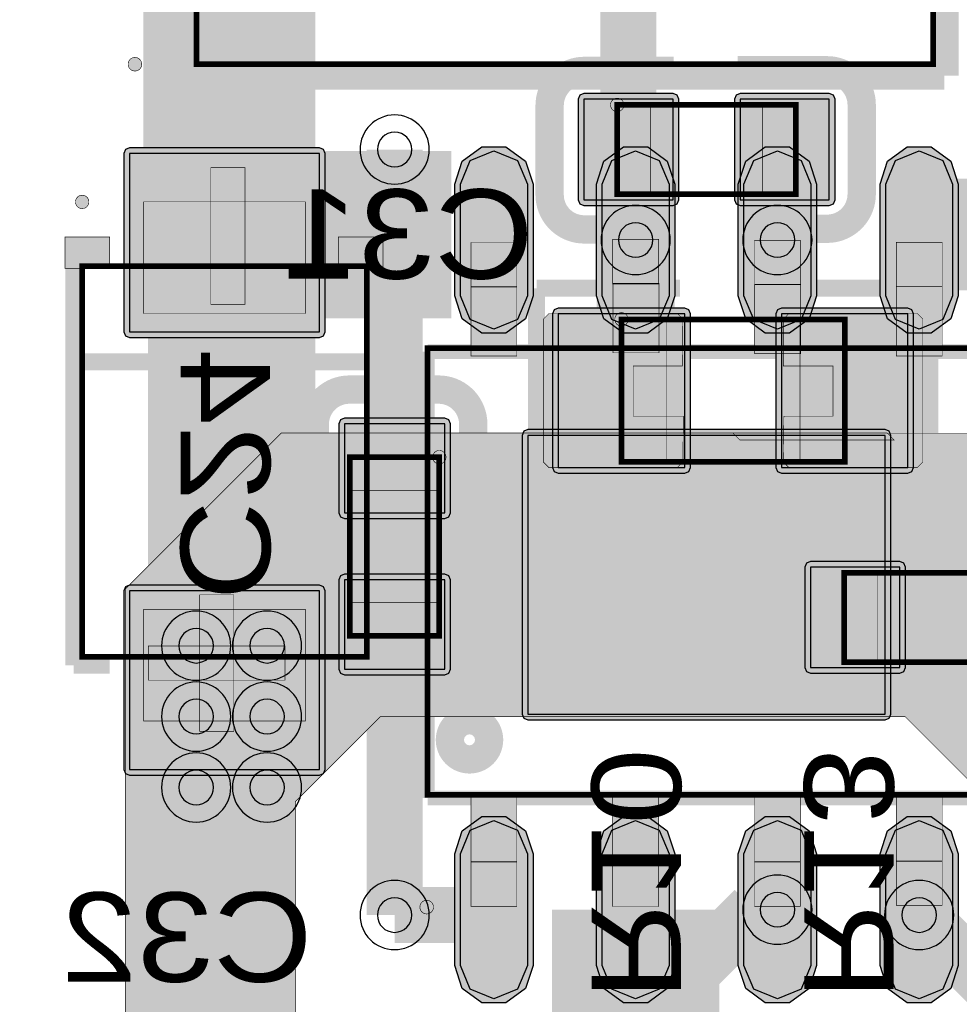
# Model space of a CAD drawing. Header units: millimetres. Extents: x -8 to 125, y -6 to 113.
# Tile 89 of 142: x 85 to 94, y 10 to 19. Entities that reach past the tile are written whole.
import ezdxf
from ezdxf.enums import TextEntityAlignment as Align

# ---------------------------------------------------------------- set-up
doc = ezdxf.new("R2010")
doc.units = ezdxf.units.MM
for name, color, linetype, true_color in [('Bottom Layer', 7, 'Continuous', 0x0000ff), ('Bottom Paste Mask Layer', 7, 'Continuous', 0x800000), ('Bottom Silkscreen Layer', 7, 'Continuous', 0x66cc33), ('Bottom Solder Mask Layer', 7, 'Continuous', 0xaa00ff), ('Component Marking Layer', 7, 'Continuous', 0x66ffcc), ('Component Shape Layer', 7, 'Continuous', 0x00cccc), ('Document Layer', 7, 'Continuous', 0xffffff), ('Hole Layer', 7, 'Continuous', 0x222222), ('Multi-Layer', 7, 'Continuous', 0xc0c0c0), ('Pin Floating Layer', 7, 'Continuous', 0xff99ff), ('Pin Soldering Layer', 7, 'Continuous', 0xcc9999), ('Top Layer', 7, 'Continuous', 0xff0000), ('Top Paste Mask Layer', 7, 'Continuous', 0x808080), ('Top Silkscreen Layer', 7, 'Continuous', 0xffcc00), ('Top Solder Mask Layer', 7, 'Continuous', 0x800080)]:
    doc.layers.add(name, color=color, linetype=linetype, true_color=true_color)
doc.styles.get("Standard").update_dxf_attribs({"font": 'arial.ttf'})

msp = doc.modelspace()

# ---------------------------------------------------------------- hatches: boundary and pattern name
at = {"layer": 'Bottom Layer'}
for points in [[(90.4646, 18.357), (90.4646, 17.457), (91.2646, 17.457), (91.2646, 18.357)], [(91.8647, 18.357), (91.8647, 17.457), (92.6647, 17.457), (92.6647, 18.357)], [(90.2364, 16.4365), (90.2364, 15.0595), (91.3689, 15.0595), (91.3689, 16.4365)], [(92.2364, 16.4365), (92.2364, 15.0595), (93.3689, 15.0595), (93.3689, 16.4365)], [(89.2206, 15.4511), (88.3206, 15.4511), (88.3206, 14.6511), (89.2206, 14.6511)], [(93.2966, 13.266), (93.2966, 14.166), (92.4966, 14.166), (92.4966, 13.266)], [(89.2206, 14.051), (88.3206, 14.051), (88.3206, 13.251), (89.2206, 13.251)]]:
    msp.add_hatch(color=256, dxfattribs=at).paths.add_polyline_path(points)
at = {"layer": 'Bottom Paste Mask Layer'}
for points in [[(90.4646, 18.357), (90.4646, 17.457), (91.2646, 17.457), (91.2646, 18.357)], [(91.8647, 18.357), (91.8647, 17.457), (92.6647, 17.457), (92.6647, 18.357)], [(90.1026, 16.388), (90.1026, 15.1081), (90.1526, 15.058), (91.3026, 15.058), (91.3526, 15.1081), (91.3577, 15.5181), (90.9076, 15.5181), (90.9076, 15.9681), (91.3477, 15.9681), (91.3526, 16.388), (91.3026, 16.438), (90.1526, 16.438)], [(92.2526, 16.388), (92.2527, 15.9681), (92.6976, 15.9681), (92.6976, 15.5181), (92.2577, 15.5181), (92.2526, 15.1081), (92.3026, 15.058), (93.4526, 15.058), (93.5026, 15.1081), (93.5026, 16.388), (93.4526, 16.438), (92.3026, 16.438)], [(89.2206, 15.4511), (88.3206, 15.4511), (88.3206, 14.6511), (89.2206, 14.6511)], [(93.2966, 13.266), (93.2966, 14.166), (92.4966, 14.166), (92.4966, 13.266)], [(89.2206, 14.051), (88.3206, 14.051), (88.3206, 13.251), (89.2206, 13.251)]]:
    msp.add_hatch(color=256, dxfattribs=at).paths.add_polyline_path(points)
at = {"layer": 'Bottom Solder Mask Layer'}
for points in [[(90.4138, 18.357), (90.4138, 17.457), (90.4287, 17.4211), (90.4646, 17.4062), (91.2646, 17.4062), (91.3005, 17.4211), (91.3154, 17.457), (91.3154, 18.357), (91.3005, 18.393), (91.2646, 18.4078), (90.4646, 18.4078), (90.4287, 18.393)], [(91.8139, 18.357), (91.8139, 17.457), (91.8287, 17.4211), (91.8647, 17.4062), (92.6647, 17.4062), (92.7006, 17.4211), (92.7155, 17.457), (92.7155, 18.357), (92.7006, 18.393), (92.6647, 18.4078), (91.8647, 18.4078), (91.8287, 18.393)], [(90.1856, 16.4365), (90.1856, 15.0595), (90.2005, 15.0236), (90.2364, 15.0087), (91.3689, 15.0087), (91.4048, 15.0236), (91.4197, 15.0595), (91.4197, 16.4365), (91.4048, 16.4725), (91.3689, 16.4873), (90.2364, 16.4873), (90.2005, 16.4725)], [(92.1856, 16.4365), (92.1856, 15.0595), (92.2005, 15.0236), (92.2364, 15.0087), (93.3689, 15.0087), (93.4048, 15.0236), (93.4197, 15.0595), (93.4197, 16.4365), (93.4048, 16.4725), (93.3689, 16.4873), (92.2364, 16.4873), (92.2005, 16.4725)], [(89.2206, 15.5019), (88.3206, 15.5019), (88.2847, 15.487), (88.2698, 15.4511), (88.2698, 14.6511), (88.2847, 14.6151), (88.3206, 14.6003), (89.2206, 14.6003), (89.2566, 14.6151), (89.2714, 14.6511), (89.2714, 15.4511), (89.2566, 15.487)], [(93.3474, 13.266), (93.3474, 14.166), (93.3325, 14.2019), (93.2966, 14.2168), (92.4966, 14.2168), (92.4607, 14.2019), (92.4458, 14.166), (92.4458, 13.266), (92.4607, 13.2301), (92.4966, 13.2152), (93.2966, 13.2152), (93.3325, 13.2301)], [(89.2206, 14.1018), (88.3206, 14.1018), (88.2847, 14.0869), (88.2698, 14.051), (88.2698, 13.251), (88.2847, 13.2151), (88.3206, 13.2002), (89.2206, 13.2002), (89.2566, 13.2151), (89.2714, 13.251), (89.2714, 14.051), (89.2566, 14.0869)]]:
    msp.add_hatch(color=256, dxfattribs=at).paths.add_polyline_path(points)
at = {"layer": 'Component Marking Layer'}
for points in [[(86.383, 18.6716, 1), (86.505, 18.6716, 1)], [(90.7046, 18.307, 1), (90.8246, 18.307, 1)], [(85.9116, 17.438, 1), (86.0315, 17.438, 1)], [(90.7427, 16.3856, 1), (90.8626, 16.3856, 1)], [(89.1106, 15.151, 1), (89.2306, 15.151, 1)], [(88.9967, 11.1201, 1), (89.1186, 11.1201, 1)]]:
    msp.add_hatch(color=256, dxfattribs=at).paths.add_polyline_path(points)
at = {"layer": 'Document Layer'}
for points in [[(87.4296, 17.745), (87.1236, 17.745), (87.1236, 16.521), (87.4296, 16.521)], [(87.3296, 12.6941), (87.0236, 12.6941), (87.0236, 13.9181), (87.3296, 13.9181)], [(86.5646, 13.4591), (86.5646, 13.1531), (87.7886, 13.1531), (87.7886, 13.4591)]]:
    msp.add_hatch(color=256, dxfattribs=at).paths.add_polyline_path(points)
at = {"layer": 'Pin Floating Layer'}
for points in [[(89.8654, 16.0579), (89.4539, 16.0579), (89.4539, 16.6802), (89.8654, 16.6802)], [(91.1379, 16.0859), (90.7264, 16.0859), (90.7264, 16.7082), (91.1379, 16.7082)], [(92.4079, 16.0782), (91.9964, 16.0782), (91.9964, 16.7005), (92.4079, 16.7005)], [(93.6754, 16.0579), (93.2639, 16.0579), (93.2639, 16.6802), (93.6754, 16.6802)], [(89.8654, 11.524), (89.4539, 11.524), (89.4539, 12.1438), (89.8654, 12.1438)], [(91.1354, 11.5215), (90.7239, 11.5215), (90.7239, 12.1412), (91.1354, 12.1412)], [(92.4054, 11.524), (91.9939, 11.524), (91.9939, 12.1438), (92.4054, 12.1438)], [(93.6754, 11.5291), (93.2639, 11.5291), (93.2639, 12.1488), (93.6754, 12.1488)]]:
    msp.add_hatch(color=256, dxfattribs=at).paths.add_polyline_path(points)
at = {"layer": 'Pin Soldering Layer'}
for points in [[(90.7646, 18.307), (90.7646, 17.507), (91.0646, 17.507), (91.0646, 18.307)], [(92.3646, 18.307), (92.3646, 17.507), (92.0646, 17.507), (92.0646, 18.307)], [(86.5216, 17.4382), (87.9716, 17.4382), (87.9716, 16.4382), (86.5216, 16.4382)], [(89.8654, 16.6751), (89.4539, 16.6751), (89.4539, 17.0739), (89.8654, 17.0739)], [(91.1354, 16.7031), (90.7239, 16.7031), (90.7239, 17.1019), (91.1354, 17.1019)], [(92.4054, 16.6955), (91.9939, 16.6955), (91.9939, 17.0942), (92.4054, 17.0942)], [(93.6754, 16.6777), (93.2639, 16.6777), (93.2639, 17.0765), (93.6754, 17.0765)], [(90.8026, 16.3855), (90.8026, 15.1105), (91.2026, 15.1105), (91.2026, 16.3855)], [(92.8026, 16.3855), (92.8026, 15.1105), (92.4026, 15.1105), (92.4026, 16.3855)], [(89.9644, 15.3467), (93.1648, 15.3467), (93.1648, 12.8473), (89.9644, 12.8473)], [(89.1706, 15.151), (88.3706, 15.151), (88.3706, 14.851), (89.1706, 14.851)], [(92.7966, 13.316), (92.7966, 14.116), (93.0966, 14.116), (93.0966, 13.316)], [(89.1706, 13.551), (88.3706, 13.551), (88.3706, 13.851), (89.1706, 13.851)], [(86.5216, 12.7882), (87.9716, 12.7882), (87.9716, 13.7882), (86.5216, 13.7882)], [(89.8654, 11.1278), (89.4539, 11.1278), (89.4539, 11.5265), (89.8654, 11.5265)], [(91.1354, 11.1252), (90.7239, 11.1252), (90.7239, 11.524), (91.1354, 11.524)], [(92.4054, 11.1278), (91.9939, 11.1278), (91.9939, 11.5265), (92.4054, 11.5265)], [(93.6754, 11.1354), (93.2639, 11.1354), (93.2639, 11.5342), (93.6754, 11.5342)]]:
    msp.add_hatch(color=256, dxfattribs=at).paths.add_polyline_path(points)
at = {"layer": 'Top Layer'}
for points in [[(86.3966, 16.273), (88.0966, 16.273), (88.0966, 17.873), (86.3966, 17.873)], [(89.9594, 16.5964), (89.8716, 16.3845), (89.6596, 16.2967), (89.4477, 16.3845), (89.3599, 16.5964), (89.3599, 17.5972), (89.4477, 17.8091), (89.6596, 17.8969), (89.8716, 17.8091), (89.9594, 17.5972)], [(91.2294, 16.5964), (91.1416, 16.3845), (90.9296, 16.2967), (90.7177, 16.3845), (90.6299, 16.5964), (90.6299, 17.5972), (90.7177, 17.8091), (90.9296, 17.8969), (91.1416, 17.8091), (91.2294, 17.5972)], [(92.4994, 16.5964), (92.4116, 16.3845), (92.1996, 16.2967), (91.9877, 16.3845), (91.8999, 16.5964), (91.8999, 17.5972), (91.9877, 17.8091), (92.1996, 17.8969), (92.4116, 17.8091), (92.4994, 17.5972)], [(93.7694, 16.5964), (93.6816, 16.3845), (93.4696, 16.2967), (93.2577, 16.3845), (93.1699, 16.5964), (93.1699, 17.5972), (93.2577, 17.8091), (93.4696, 17.8969), (93.6816, 17.8091), (93.7694, 17.5972)], [(93.185, 15.3657), (95.249, 15.3657), (95.8827, 14.732), (95.8827, 6.858), (95.6287, 6.604), (94.4789, 6.604), (94.1499, 6.933), (94.1499, 12.0198), (93.3426, 12.827), (88.6436, 12.827), (87.8816, 12.065), (87.8816, 6.731), (87.6276, 6.477), (86.6116, 6.477), (86.3576, 6.731), (86.3576, 13.97), (87.7546, 15.367), (93.1836, 15.367)], [(91.8026, 15.3657), (93.185, 15.3657), (93.2456, 15.3051), (91.8633, 15.3051)], [(89.9644, 15.3467), (89.9644, 12.8473), (93.1648, 12.8473), (93.1648, 15.3467)], [(86.3966, 12.353), (88.0966, 12.353), (88.0966, 13.953), (86.3966, 13.953)], [(89.9594, 10.5969), (89.8716, 10.385), (89.6596, 10.2972), (89.4477, 10.385), (89.3599, 10.5969), (89.3599, 11.5977), (89.4477, 11.8096), (89.6596, 11.8974), (89.8716, 11.8096), (89.9594, 11.5977)], [(91.2294, 10.5969), (91.1416, 10.385), (90.9296, 10.2972), (90.7177, 10.385), (90.6299, 10.5969), (90.6299, 11.5977), (90.7177, 11.8096), (90.9296, 11.8974), (91.1416, 11.8096), (91.2294, 11.5977)], [(92.4994, 10.5969), (92.4116, 10.385), (92.1996, 10.2972), (91.9877, 10.385), (91.8999, 10.5969), (91.8999, 11.5977), (91.9877, 11.8096), (92.1996, 11.8974), (92.4116, 11.8096), (92.4994, 11.5977)], [(93.7694, 10.5969), (93.6816, 10.385), (93.4696, 10.2972), (93.2577, 10.385), (93.1699, 10.5969), (93.1699, 11.5977), (93.2577, 11.8096), (93.4696, 11.8974), (93.6816, 11.8096), (93.7694, 11.5977)]]:
    msp.add_hatch(color=256, dxfattribs=at).paths.add_polyline_path(points)
at = {"layer": 'Top Paste Mask Layer'}
for points in [[(86.3966, 16.273), (88.0966, 16.273), (88.0966, 17.873), (86.3966, 17.873)], [(89.9594, 16.5964), (89.8716, 16.3845), (89.6596, 16.2967), (89.4477, 16.3845), (89.3599, 16.5964), (89.3599, 17.5972), (89.4477, 17.8091), (89.6596, 17.8969), (89.8716, 17.8091), (89.9594, 17.5972)], [(91.2294, 16.5964), (91.1416, 16.3845), (90.9296, 16.2967), (90.7177, 16.3845), (90.6299, 16.5964), (90.6299, 17.5972), (90.7177, 17.8091), (90.9296, 17.8969), (91.1416, 17.8091), (91.2294, 17.5972)], [(92.4994, 16.5964), (92.4116, 16.3845), (92.1996, 16.2967), (91.9877, 16.3845), (91.8999, 16.5964), (91.8999, 17.5972), (91.9877, 17.8091), (92.1996, 17.8969), (92.4116, 17.8091), (92.4994, 17.5972)], [(93.7694, 16.5964), (93.6816, 16.3845), (93.4696, 16.2967), (93.2577, 16.3845), (93.1699, 16.5964), (93.1699, 17.5972), (93.2577, 17.8091), (93.4696, 17.8969), (93.6816, 17.8091), (93.7694, 17.5972)], [(89.9644, 15.3467), (89.9644, 12.8473), (93.1648, 12.8473), (93.1648, 15.3467)], [(86.3966, 12.353), (88.0966, 12.353), (88.0966, 13.953), (86.3966, 13.953)], [(89.9594, 10.5969), (89.8716, 10.385), (89.6596, 10.2972), (89.4477, 10.385), (89.3599, 10.5969), (89.3599, 11.5977), (89.4477, 11.8096), (89.6596, 11.8974), (89.8716, 11.8096), (89.9594, 11.5977)], [(91.2294, 10.5969), (91.1416, 10.385), (90.9296, 10.2972), (90.7177, 10.385), (90.6299, 10.5969), (90.6299, 11.5977), (90.7177, 11.8096), (90.9296, 11.8974), (91.1416, 11.8096), (91.2294, 11.5977)], [(92.4994, 10.5969), (92.4116, 10.385), (92.1996, 10.2972), (91.9877, 10.385), (91.8999, 10.5969), (91.8999, 11.5977), (91.9877, 11.8096), (92.1996, 11.8974), (92.4116, 11.8096), (92.4994, 11.5977)], [(93.7694, 10.5969), (93.6816, 10.385), (93.4696, 10.2972), (93.2577, 10.385), (93.1699, 10.5969), (93.1699, 11.5977), (93.2577, 11.8096), (93.4696, 11.8974), (93.6816, 11.8096), (93.7694, 11.5977)]]:
    msp.add_hatch(color=256, dxfattribs=at).paths.add_polyline_path(points)
at = {"layer": 'Top Silkscreen Layer'}
for points in [[(85.8167, 17.123), (85.8167, 16.843), (86.2167, 16.843), (86.2167, 17.123)], [(88.6666, 16.853), (88.6666, 17.123), (88.2666, 17.123), (88.2666, 16.843)]]:
    msp.add_hatch(color=256, dxfattribs=at).paths.add_polyline_path(points)
at = {"layer": 'Top Solder Mask Layer'}
for points in [[(86.3966, 16.2222), (88.0966, 16.2222), (88.1326, 16.2371), (88.1474, 16.273), (88.1474, 17.873), (88.1326, 17.9089), (88.0966, 17.9238), (86.3966, 17.9238), (86.3607, 17.9089), (86.3458, 17.873), (86.3458, 16.273), (86.3607, 16.2371)], [(90.0102, 16.5964), (89.9432, 16.3904), (89.768, 16.263), (89.5513, 16.263), (89.3761, 16.3904), (89.3091, 16.5964), (89.3091, 17.5972), (89.3761, 17.8032), (89.5513, 17.9305), (89.768, 17.9305), (89.9432, 17.8032), (90.0102, 17.5972)], [(91.2802, 16.5964), (91.2132, 16.3904), (91.038, 16.263), (90.8213, 16.263), (90.6461, 16.3904), (90.5791, 16.5964), (90.5791, 17.5972), (90.6461, 17.8032), (90.8213, 17.9305), (91.038, 17.9305), (91.2132, 17.8032), (91.2802, 17.5972)], [(92.5502, 16.5964), (92.4832, 16.3904), (92.308, 16.263), (92.0913, 16.263), (91.9161, 16.3904), (91.8491, 16.5964), (91.8491, 17.5972), (91.9161, 17.8032), (92.0913, 17.9305), (92.308, 17.9305), (92.4832, 17.8032), (92.5502, 17.5972)], [(93.8202, 16.5964), (93.7532, 16.3904), (93.578, 16.263), (93.3613, 16.263), (93.1861, 16.3904), (93.1191, 16.5964), (93.1191, 17.5972), (93.1861, 17.8032), (93.3613, 17.9305), (93.578, 17.9305), (93.7532, 17.8032), (93.8202, 17.5972)], [(89.9136, 15.3467), (89.9136, 12.8473), (89.9285, 12.8114), (89.9644, 12.7965), (93.1648, 12.7965), (93.2008, 12.8114), (93.2156, 12.8473), (93.2156, 15.3467), (93.2008, 15.3826), (93.1648, 15.3975), (89.9644, 15.3975), (89.9285, 15.3826)], [(86.3966, 12.3022), (88.0966, 12.3022), (88.1326, 12.3171), (88.1474, 12.353), (88.1474, 13.953), (88.1326, 13.989), (88.0966, 14.0038), (86.3966, 14.0038), (86.3607, 13.989), (86.3458, 13.953), (86.3458, 12.353), (86.3607, 12.3171)], [(90.0102, 10.5969), (89.9432, 10.3909), (89.768, 10.2635), (89.5513, 10.2635), (89.3761, 10.3909), (89.3091, 10.5969), (89.3091, 11.5977), (89.3761, 11.8037), (89.5513, 11.931), (89.768, 11.931), (89.9432, 11.8037), (90.0102, 11.5977)], [(91.2802, 10.5969), (91.2132, 10.3909), (91.038, 10.2635), (90.8213, 10.2635), (90.6461, 10.3909), (90.5791, 10.5969), (90.5791, 11.5977), (90.6461, 11.8037), (90.8213, 11.931), (91.038, 11.931), (91.2132, 11.8037), (91.2802, 11.5977)], [(92.5502, 10.5969), (92.4832, 10.3909), (92.308, 10.2635), (92.0913, 10.2635), (91.9161, 10.3909), (91.8491, 10.5969), (91.8491, 11.5977), (91.9161, 11.8037), (92.0913, 11.931), (92.308, 11.931), (92.4832, 11.8037), (92.5502, 11.5977)], [(93.8202, 10.5969), (93.7532, 10.3909), (93.578, 10.2635), (93.3613, 10.2635), (93.1861, 10.3909), (93.1191, 10.5969), (93.1191, 11.5977), (93.1861, 11.8037), (93.3613, 11.931), (93.578, 11.931), (93.7532, 11.8037), (93.8202, 11.5977)]]:
    msp.add_hatch(color=256, dxfattribs=at).paths.add_polyline_path(points)

# ---------------------------------------------------------------- linework, layer by layer
at = {"layer": 'Bottom Layer'}
for points, const_width in [([(87.3101, 19.807), (87.6276, 20.1245)], 1.5), ([(87.3101, 19.807), (87.3101, 12.518)], 1.5), ([(90.8646, 19.3005), (90.0406, 20.1245)], 0.5), ([(90.8646, 17.907), (90.8646, 19.3005)], 0.5), ([(88.7706, 15.0511), (88.7706, 17.907)], 0.5), ([(90.8646, 17.1618), (90.8646, 17.907)], 0.5), ([(92.1996, 17.842), (92.2647, 17.907)], 0.5), ([(92.1996, 17.0968), (92.1996, 17.842)], 0.5), ([(90.9296, 17.0968), (90.8646, 17.1618)], 0.5), ([(90.8026, 15.748), (90.1057, 15.0511)], 0.5), ([(92.8026, 15.748), (92.8026, 13.81)], 0.5), ([(90.1057, 15.0511), (88.7706, 15.0511)], 0.5), ([(92.8026, 13.81), (92.8966, 13.716)], 0.5), ([(88.7706, 13.651), (88.7706, 11.049)], 0.5), ([(90.9296, 10.033), (91.9939, 11.0973)], 0.5), ([(91.9939, 11.0973), (92.1996, 11.0973)], 0.5), ([(93.4696, 11.049), (94.3586, 10.16)], 0.5), ([(90.9296, 9.3894), (90.9296, 10.033)], 0.5)]:
    msp.add_lwpolyline(points, dxfattribs=dict(at, const_width=const_width))
for points in [[(90.4646, 18.357), (90.4646, 17.457), (91.2646, 17.457), (91.2646, 18.357)], [(91.8647, 18.357), (91.8647, 17.457), (92.6647, 17.457), (92.6647, 18.357)], [(90.2364, 16.4365), (90.2364, 15.0595), (91.3689, 15.0595), (91.3689, 16.4365)], [(92.2364, 16.4365), (92.2364, 15.0595), (93.3689, 15.0595), (93.3689, 16.4365)], [(89.2206, 15.4511), (88.3206, 15.4511), (88.3206, 14.6511), (89.2206, 14.6511)], [(93.2966, 13.266), (93.2966, 14.166), (92.4966, 14.166), (92.4966, 13.266)], [(89.2206, 14.051), (88.3206, 14.051), (88.3206, 13.251), (89.2206, 13.251)]]:
    msp.add_lwpolyline(points, close=True, dxfattribs=at)
at = {"layer": 'Bottom Paste Mask Layer'}
for points in [[(90.4646, 18.357), (90.4646, 17.457), (91.2646, 17.457), (91.2646, 18.357)], [(91.8647, 18.357), (91.8647, 17.457), (92.6647, 17.457), (92.6647, 18.357)], [(89.2206, 15.4511), (88.3206, 15.4511), (88.3206, 14.6511), (89.2206, 14.6511)], [(93.2966, 13.266), (93.2966, 14.166), (92.4966, 14.166), (92.4966, 13.266)], [(89.2206, 14.051), (88.3206, 14.051), (88.3206, 13.251), (89.2206, 13.251)]]:
    msp.add_lwpolyline(points, close=True, dxfattribs=at)
at = {"layer": 'Bottom Paste Mask Layer', "const_width": 0.00508}
for points in [[(90.1026, 16.388), (90.1026, 15.1081), (90.1526, 15.058), (91.3026, 15.058), (91.3526, 15.1081), (91.3577, 15.5181), (90.9076, 15.5181), (90.9076, 15.9681), (91.3477, 15.9681), (91.3526, 16.388), (91.3026, 16.438), (90.1526, 16.438)], [(90.1026, 16.388), (90.1026, 15.1081), (90.1526, 15.058), (91.3026, 15.058), (91.3526, 15.1081), (91.3577, 15.5181), (90.9076, 15.5181), (90.9076, 15.9681), (91.3477, 15.9681), (91.3526, 16.388), (91.3026, 16.438), (90.1526, 16.438)], [(92.2526, 16.388), (92.2527, 15.9681), (92.6976, 15.9681), (92.6976, 15.5181), (92.2577, 15.5181), (92.2526, 15.1081), (92.3026, 15.058), (93.4526, 15.058), (93.5026, 15.1081), (93.5026, 16.388), (93.4526, 16.438), (92.3026, 16.438)], [(92.2526, 16.388), (92.2527, 15.9681), (92.6976, 15.9681), (92.6976, 15.5181), (92.2577, 15.5181), (92.2526, 15.1081), (92.3026, 15.058), (93.4526, 15.058), (93.5026, 15.1081), (93.5026, 16.388), (93.4526, 16.438), (92.3026, 16.438)]]:
    msp.add_lwpolyline(points, close=True, dxfattribs=at)
at = {"layer": 'Bottom Silkscreen Layer', "const_width": 0.254}
for points in [[(90.469, 18.6113, 0.414239), (90.1591, 18.3014)], [(90.469, 18.6113, 0.414239), (90.1591, 18.3014)], [(92.9547, 18.3072, 0.414214), (92.6448, 18.6171)], [(92.9547, 18.3072, 0.414214), (92.6448, 18.6171)], [(90.1591, 17.5014, 0.414214), (90.469, 17.1916)], [(90.1591, 17.5014, 0.414214), (90.469, 17.1916)], [(92.6448, 17.1974, 0.414239), (92.9547, 17.5073)], [(92.6448, 17.1974, 0.414239), (92.9547, 17.5073)], [(88.365, 15.7565, 0.414214), (88.0552, 15.4467)], [(88.365, 15.7565, 0.414214), (88.0552, 15.4467)], [(89.4749, 15.4467, 0.414239), (89.165, 15.7565)], [(89.4749, 15.4467, 0.414239), (89.165, 15.7565)], [(92.5165, 14.4257, 0.414239), (92.2066, 14.1158)], [(92.5165, 14.4257, 0.414239), (92.2066, 14.1158)], [(92.2066, 13.3158, 0.414214), (92.5165, 13.006)], [(92.2066, 13.3158, 0.414214), (92.5165, 13.006)], [(88.061, 13.2708, 0.414239), (88.3709, 12.961)], [(88.061, 13.2708, 0.414239), (88.3709, 12.961)], [(89.1708, 12.961, 0.414214), (89.4807, 13.2708)], [(89.1708, 12.961, 0.414214), (89.4807, 13.2708)]]:
    msp.add_lwpolyline(points, format="xyb", dxfattribs=at)
at = {"layer": 'Bottom Silkscreen Layer'}
for points, const_width in [([(91.269, 18.6112), (90.469, 18.6112)], 0.254), ([(91.269, 18.6112), (90.469, 18.6112)], 0.254), ([(91.8449, 18.6171), (92.6449, 18.6171)], 0.254), ([(91.8449, 18.6171), (92.6449, 18.6171)], 0.254), ([(90.1592, 17.5014), (90.1592, 18.3014)], 0.254), ([(90.1592, 17.5014), (90.1592, 18.3014)], 0.254), ([(92.9547, 17.5073), (92.9547, 18.3073)], 0.254), ([(92.9547, 17.5073), (92.9547, 18.3073)], 0.254), ([(91.269, 17.1916), (90.469, 17.1916)], 0.254), ([(91.269, 17.1916), (90.469, 17.1916)], 0.254), ([(91.8449, 17.1974), (92.6449, 17.1974)], 0.254), ([(91.8449, 17.1974), (92.6449, 17.1974)], 0.254), ([(91.3264, 16.6651), (90.0415, 16.6651)], 0.1524), ([(90.0415, 16.6651), (90.0415, 14.8309)], 0.1524), ([(91.3264, 16.6651), (90.0415, 16.6651)], 0.1524), ([(90.0415, 16.6651), (90.0415, 14.8309)], 0.1524), ([(92.2788, 16.6651), (93.5638, 16.6651)], 0.1524), ([(92.2788, 16.6651), (93.5638, 16.6651)], 0.1524), ([(93.5638, 16.6651), (93.5638, 14.8309)], 0.1524), ([(93.5638, 16.6651), (93.5638, 14.8309)], 0.1524), ([(88.365, 15.7565), (89.165, 15.7565)], 0.254), ([(88.365, 15.7565), (89.165, 15.7565)], 0.254), ([(88.0552, 14.6467), (88.0552, 15.4467)], 0.254), ([(88.0552, 14.6467), (88.0552, 15.4467)], 0.254), ([(89.4748, 14.6467), (89.4748, 15.4467)], 0.254), ([(89.4748, 14.6467), (89.4748, 15.4467)], 0.254), ([(90.0415, 14.8309), (91.3264, 14.8309)], 0.1524), ([(90.0415, 14.8309), (91.3264, 14.8309)], 0.1524), ([(93.5638, 14.8309), (92.2788, 14.8309)], 0.1524), ([(93.5638, 14.8309), (92.2788, 14.8309)], 0.1524), ([(93.8923, 14.4315), (94.6923, 14.4315)], 0.254), ([(93.8923, 14.4315), (94.6923, 14.4315)], 0.254), ([(93.3164, 14.4257), (92.5164, 14.4257)], 0.254), ([(93.3164, 14.4257), (92.5164, 14.4257)], 0.254), ([(92.2066, 14.1158), (92.2066, 13.3158)], 0.254), ([(92.2066, 14.1158), (92.2066, 13.3158)], 0.254), ([(88.061, 14.0708), (88.061, 13.2708)], 0.254), ([(88.061, 14.0708), (88.061, 13.2708)], 0.254), ([(89.4807, 14.0708), (89.4807, 13.2708)], 0.254), ([(89.4807, 14.0708), (89.4807, 13.2708)], 0.254), ([(88.3709, 12.961), (89.1709, 12.961)], 0.254), ([(88.3709, 12.961), (89.1709, 12.961)], 0.254), ([(93.3164, 13.006), (92.5164, 13.006)], 0.254), ([(93.3164, 13.006), (92.5164, 13.006)], 0.254), ([(93.8923, 13.0119), (94.6923, 13.0119)], 0.254), ([(93.8923, 13.0119), (94.6923, 13.0119)], 0.254)]:
    msp.add_lwpolyline(points, dxfattribs=dict(at, const_width=const_width))
at = {"layer": 'Bottom Solder Mask Layer'}
for points in [[(90.4138, 18.357), (90.4138, 17.457), (90.4287, 17.4211), (90.4646, 17.4062), (91.2646, 17.4062), (91.3005, 17.4211), (91.3154, 17.457), (91.3154, 18.357), (91.3005, 18.393), (91.2646, 18.4078), (90.4646, 18.4078), (90.4287, 18.393)], [(91.8139, 18.357), (91.8139, 17.457), (91.8287, 17.4211), (91.8647, 17.4062), (92.6647, 17.4062), (92.7006, 17.4211), (92.7155, 17.457), (92.7155, 18.357), (92.7006, 18.393), (92.6647, 18.4078), (91.8647, 18.4078), (91.8287, 18.393)], [(90.1856, 16.4365), (90.1856, 15.0595), (90.2005, 15.0236), (90.2364, 15.0087), (91.3689, 15.0087), (91.4048, 15.0236), (91.4197, 15.0595), (91.4197, 16.4365), (91.4048, 16.4725), (91.3689, 16.4873), (90.2364, 16.4873), (90.2005, 16.4725)], [(92.1856, 16.4365), (92.1856, 15.0595), (92.2005, 15.0236), (92.2364, 15.0087), (93.3689, 15.0087), (93.4048, 15.0236), (93.4197, 15.0595), (93.4197, 16.4365), (93.4048, 16.4725), (93.3689, 16.4873), (92.2364, 16.4873), (92.2005, 16.4725)], [(89.2206, 15.5019), (88.3206, 15.5019), (88.2847, 15.487), (88.2698, 15.4511), (88.2698, 14.6511), (88.2847, 14.6151), (88.3206, 14.6003), (89.2206, 14.6003), (89.2566, 14.6151), (89.2714, 14.6511), (89.2714, 15.4511), (89.2566, 15.487)], [(93.3474, 13.266), (93.3474, 14.166), (93.3325, 14.2019), (93.2966, 14.2168), (92.4966, 14.2168), (92.4607, 14.2019), (92.4458, 14.166), (92.4458, 13.266), (92.4607, 13.2301), (92.4966, 13.2152), (93.2966, 13.2152), (93.3325, 13.2301)], [(89.2206, 14.1018), (88.3206, 14.1018), (88.2847, 14.0869), (88.2698, 14.051), (88.2698, 13.251), (88.2847, 13.2151), (88.3206, 13.2002), (89.2206, 13.2002), (89.2566, 13.2151), (89.2714, 13.251), (89.2714, 14.051), (89.2566, 14.0869)]]:
    msp.add_lwpolyline(points, close=True, dxfattribs=at)
at = {"layer": 'Component Marking Layer', "const_width": 0.00508}
for points in [[(86.383, 18.6716, 1), (86.505, 18.6716, 1)], [(90.7046, 18.307, 1), (90.8246, 18.307, 1)], [(85.9116, 17.438, 1), (86.0315, 17.438, 1)], [(90.7427, 16.3856, 1), (90.8626, 16.3856, 1)], [(89.1106, 15.151, 1), (89.2306, 15.151, 1)], [(88.9967, 11.1201, 1), (89.1186, 11.1201, 1)]]:
    msp.add_lwpolyline(points, format="xyb", close=True, dxfattribs=at)
at = {"layer": 'Component Shape Layer', "const_width": 0.0508}
for points in [[(86.9952, 18.6716), (86.9952, 25.2705), (93.5941, 25.2705), (93.5941, 18.6716)], [(86.9952, 18.6716), (86.9952, 25.2705), (93.5941, 25.2705), (93.5941, 18.6716)], [(90.7646, 18.307), (90.7646, 17.507), (92.3646, 17.507), (92.3646, 18.307)], [(90.7646, 18.307), (90.7646, 17.507), (92.3646, 17.507), (92.3646, 18.307)], [(85.9716, 16.8632), (88.5216, 16.8632), (88.5216, 13.3631), (85.9716, 13.3631)], [(85.9716, 16.8632), (88.5216, 16.8632), (88.5216, 13.3631), (85.9716, 13.3631)], [(90.8026, 16.3855), (90.8026, 15.1105), (92.8026, 15.1105), (92.8026, 16.3855)], [(90.8026, 16.3855), (90.8026, 15.1105), (92.8026, 15.1105), (92.8026, 16.3855)], [(94.064, 16.1265), (94.064, 12.126), (89.0653, 12.126), (89.0653, 16.1265)], [(94.064, 16.1265), (94.064, 12.126), (89.0653, 12.126), (89.0653, 16.1265)], [(89.1706, 15.151), (88.3706, 15.151), (88.3706, 13.551), (89.1706, 13.551)], [(89.1706, 15.151), (88.3706, 15.151), (88.3706, 13.551), (89.1706, 13.551)], [(94.3966, 13.316), (94.3966, 14.116), (92.7966, 14.116), (92.7966, 13.316)], [(94.3966, 13.316), (94.3966, 14.116), (92.7966, 14.116), (92.7966, 13.316)]]:
    msp.add_lwpolyline(points, close=True, dxfattribs=at)
at = {"layer": 'Document Layer', "const_width": 0.00508}
for points in [[(87.4296, 17.745), (87.1236, 17.745), (87.1236, 16.521), (87.4296, 16.521)], [(87.4296, 17.745), (87.1236, 17.745), (87.1236, 16.521), (87.4296, 16.521)], [(87.3296, 12.6941), (87.0236, 12.6941), (87.0236, 13.9181), (87.3296, 13.9181)], [(87.3296, 12.6941), (87.0236, 12.6941), (87.0236, 13.9181), (87.3296, 13.9181)], [(86.5646, 13.4591), (86.5646, 13.1531), (87.7886, 13.1531), (87.7886, 13.4591)], [(86.5646, 13.4591), (86.5646, 13.1531), (87.7886, 13.1531), (87.7886, 13.4591)]]:
    msp.add_lwpolyline(points, close=True, dxfattribs=at)
at = {"layer": 'Document Layer', "const_width": 0.2007}
msp.add_lwpolyline([(89.5682, 10.8611, 1), (89.7663, 10.8611, 1)], format="xyb", close=True, dxfattribs=at)
msp.add_lwpolyline([(89.5682, 10.8611, 1), (89.7663, 10.8611, 1)], format="xyb", close=True, dxfattribs=at)
at = {"layer": 'Hole Layer'}
for points in [[(88.6156, 17.907, 1), (88.9256, 17.907), (88.9256, 17.907, 1), (88.6156, 17.907)], [(90.7746, 17.0968, 1), (91.0846, 17.0968), (91.0846, 17.0968, 1), (90.7746, 17.0968)], [(92.0446, 17.0968, 1), (92.3546, 17.0968), (92.3546, 17.0968, 1), (92.0446, 17.0968)], [(86.8376, 13.462, 1), (87.1476, 13.462), (87.1476, 13.462, 1), (86.8376, 13.462)], [(87.4726, 13.462, 1), (87.7826, 13.462), (87.7826, 13.462, 1), (87.4726, 13.462)], [(86.8376, 12.827, 1), (87.1476, 12.827), (87.1476, 12.827, 1), (86.8376, 12.827)], [(87.4726, 12.827, 1), (87.7826, 12.827), (87.7826, 12.827, 1), (87.4726, 12.827)], [(86.8376, 12.192, 1), (87.1476, 12.192), (87.1476, 12.192, 1), (86.8376, 12.192)], [(87.4726, 12.192, 1), (87.7826, 12.192), (87.7826, 12.192, 1), (87.4726, 12.192)], [(88.6156, 11.049, 1), (88.9256, 11.049), (88.9256, 11.049, 1), (88.6156, 11.049)], [(92.0446, 11.0973, 1), (92.3546, 11.0973), (92.3546, 11.0973, 1), (92.0446, 11.0973)], [(93.3146, 11.049, 1), (93.6246, 11.049), (93.6246, 11.049, 1), (93.3146, 11.049)]]:
    msp.add_lwpolyline(points, format="xyb", dxfattribs=at)
at = {"layer": 'Multi-Layer'}
for points in [[(88.4606, 17.907, 1), (89.0806, 17.907), (89.0806, 17.907, 1), (88.4606, 17.907)], [(90.6196, 17.0968, 1), (91.2396, 17.0968), (91.2396, 17.0968, 1), (90.6196, 17.0968)], [(91.8896, 17.0968, 1), (92.5096, 17.0968), (92.5096, 17.0968, 1), (91.8896, 17.0968)], [(86.6826, 13.462, 1), (87.3026, 13.462), (87.3026, 13.462, 1), (86.6826, 13.462)], [(87.3176, 13.462, 1), (87.9376, 13.462), (87.9376, 13.462, 1), (87.3176, 13.462)], [(86.6826, 12.827, 1), (87.3026, 12.827), (87.3026, 12.827, 1), (86.6826, 12.827)], [(87.3176, 12.827, 1), (87.9376, 12.827), (87.9376, 12.827, 1), (87.3176, 12.827)], [(86.6826, 12.192, 1), (87.3026, 12.192), (87.3026, 12.192, 1), (86.6826, 12.192)], [(87.3176, 12.192, 1), (87.9376, 12.192), (87.9376, 12.192, 1), (87.3176, 12.192)], [(91.8896, 11.0973, 1), (92.5096, 11.0973), (92.5096, 11.0973, 1), (91.8896, 11.0973)], [(88.4606, 11.049, 1), (89.0806, 11.049), (89.0806, 11.049, 1), (88.4606, 11.049)], [(93.1596, 11.049, 1), (93.7796, 11.049), (93.7796, 11.049, 1), (93.1596, 11.049)]]:
    msp.add_lwpolyline(points, format="xyb", dxfattribs=at)
at = {"layer": 'Pin Floating Layer', "const_width": 0.00508}
for points in [[(89.8654, 16.0579), (89.4539, 16.0579), (89.4539, 16.6802), (89.8654, 16.6802)], [(89.8654, 16.0579), (89.4539, 16.0579), (89.4539, 16.6802), (89.8654, 16.6802)], [(91.1379, 16.0859), (90.7264, 16.0859), (90.7264, 16.7082), (91.1379, 16.7082)], [(91.1379, 16.0859), (90.7264, 16.0859), (90.7264, 16.7082), (91.1379, 16.7082)], [(92.4079, 16.0782), (91.9964, 16.0782), (91.9964, 16.7005), (92.4079, 16.7005)], [(92.4079, 16.0782), (91.9964, 16.0782), (91.9964, 16.7005), (92.4079, 16.7005)], [(93.6754, 16.0579), (93.2639, 16.0579), (93.2639, 16.6802), (93.6754, 16.6802)], [(93.6754, 16.0579), (93.2639, 16.0579), (93.2639, 16.6802), (93.6754, 16.6802)], [(89.8654, 11.524), (89.4539, 11.524), (89.4539, 12.1438), (89.8654, 12.1438)], [(89.8654, 11.524), (89.4539, 11.524), (89.4539, 12.1438), (89.8654, 12.1438)], [(91.1354, 11.5215), (90.7239, 11.5215), (90.7239, 12.1412), (91.1354, 12.1412)], [(91.1354, 11.5215), (90.7239, 11.5215), (90.7239, 12.1412), (91.1354, 12.1412)], [(92.4054, 11.524), (91.9939, 11.524), (91.9939, 12.1438), (92.4054, 12.1438)], [(92.4054, 11.524), (91.9939, 11.524), (91.9939, 12.1438), (92.4054, 12.1438)], [(93.6754, 11.5291), (93.2639, 11.5291), (93.2639, 12.1488), (93.6754, 12.1488)], [(93.6754, 11.5291), (93.2639, 11.5291), (93.2639, 12.1488), (93.6754, 12.1488)]]:
    msp.add_lwpolyline(points, close=True, dxfattribs=at)
at = {"layer": 'Pin Soldering Layer', "const_width": 0.00508}
for points in [[(90.7646, 18.307), (90.7646, 17.507), (91.0646, 17.507), (91.0646, 18.307)], [(90.7646, 18.307), (90.7646, 17.507), (91.0646, 17.507), (91.0646, 18.307)], [(92.3646, 18.307), (92.3646, 17.507), (92.0646, 17.507), (92.0646, 18.307)], [(92.3646, 18.307), (92.3646, 17.507), (92.0646, 17.507), (92.0646, 18.307)], [(86.5216, 17.4382), (87.9716, 17.4382), (87.9716, 16.4382), (86.5216, 16.4382)], [(86.5216, 17.4382), (87.9716, 17.4382), (87.9716, 16.4382), (86.5216, 16.4382)], [(89.8654, 16.6751), (89.4539, 16.6751), (89.4539, 17.0739), (89.8654, 17.0739)], [(89.8654, 16.6751), (89.4539, 16.6751), (89.4539, 17.0739), (89.8654, 17.0739)], [(91.1354, 16.7031), (90.7239, 16.7031), (90.7239, 17.1019), (91.1354, 17.1019)], [(91.1354, 16.7031), (90.7239, 16.7031), (90.7239, 17.1019), (91.1354, 17.1019)], [(92.4054, 16.6955), (91.9939, 16.6955), (91.9939, 17.0942), (92.4054, 17.0942)], [(92.4054, 16.6955), (91.9939, 16.6955), (91.9939, 17.0942), (92.4054, 17.0942)], [(93.6754, 16.6777), (93.2639, 16.6777), (93.2639, 17.0765), (93.6754, 17.0765)], [(93.6754, 16.6777), (93.2639, 16.6777), (93.2639, 17.0765), (93.6754, 17.0765)], [(90.8026, 16.3855), (90.8026, 15.1105), (91.2026, 15.1105), (91.2026, 16.3855)], [(90.8026, 16.3855), (90.8026, 15.1105), (91.2026, 15.1105), (91.2026, 16.3855)], [(92.8026, 16.3855), (92.8026, 15.1105), (92.4026, 15.1105), (92.4026, 16.3855)], [(92.8026, 16.3855), (92.8026, 15.1105), (92.4026, 15.1105), (92.4026, 16.3855)], [(89.9644, 15.3467), (93.1648, 15.3467), (93.1648, 12.8473), (89.9644, 12.8473)], [(89.9644, 15.3467), (93.1648, 15.3467), (93.1648, 12.8473), (89.9644, 12.8473)], [(89.1706, 15.151), (88.3706, 15.151), (88.3706, 14.851), (89.1706, 14.851)], [(89.1706, 15.151), (88.3706, 15.151), (88.3706, 14.851), (89.1706, 14.851)], [(92.7966, 13.316), (92.7966, 14.116), (93.0966, 14.116), (93.0966, 13.316)], [(92.7966, 13.316), (92.7966, 14.116), (93.0966, 14.116), (93.0966, 13.316)], [(89.1706, 13.551), (88.3706, 13.551), (88.3706, 13.851), (89.1706, 13.851)], [(89.1706, 13.551), (88.3706, 13.551), (88.3706, 13.851), (89.1706, 13.851)], [(86.5216, 12.7882), (87.9716, 12.7882), (87.9716, 13.7882), (86.5216, 13.7882)], [(86.5216, 12.7882), (87.9716, 12.7882), (87.9716, 13.7882), (86.5216, 13.7882)], [(89.8654, 11.1278), (89.4539, 11.1278), (89.4539, 11.5265), (89.8654, 11.5265)], [(89.8654, 11.1278), (89.4539, 11.1278), (89.4539, 11.5265), (89.8654, 11.5265)], [(91.1354, 11.1252), (90.7239, 11.1252), (90.7239, 11.524), (91.1354, 11.524)], [(91.1354, 11.1252), (90.7239, 11.1252), (90.7239, 11.524), (91.1354, 11.524)], [(92.4054, 11.1278), (91.9939, 11.1278), (91.9939, 11.5265), (92.4054, 11.5265)], [(92.4054, 11.1278), (91.9939, 11.1278), (91.9939, 11.5265), (92.4054, 11.5265)], [(93.6754, 11.1354), (93.2639, 11.1354), (93.2639, 11.5342), (93.6754, 11.5342)], [(93.6754, 11.1354), (93.2639, 11.1354), (93.2639, 11.5342), (93.6754, 11.5342)]]:
    msp.add_lwpolyline(points, close=True, dxfattribs=at)
at = {"layer": 'Top Layer'}
for points, const_width in [([(87.2695, 21.971), (87.2695, 17.0959)], 1.5), ([(87.2466, 17.073), (87.2695, 17.0959)], 1.5), ([(87.2695, 17.0959), (87.3186, 17.145)], 1.5), ([(87.3186, 17.145), (89.2786, 17.145)], 1.5), ([(95.3747, 17.145), (93.6754, 17.145)], 1), ([(90.9296, 17.0968), (90.9296, 14.732)], 0.7), ([(90.9296, 14.732), (91.5646, 14.097)], 0.7), ([(90.9296, 8.255), (90.9296, 11.0973)], 1.5), ([(89.6114, 11.049), (88.7706, 11.049)], 0.5), ([(89.6596, 11.0973), (89.6114, 11.049)], 0.5)]:
    msp.add_lwpolyline(points, dxfattribs=dict(at, const_width=const_width))
for points in [[(86.3966, 16.273), (88.0966, 16.273), (88.0966, 17.873), (86.3966, 17.873)], [(89.9594, 16.5964), (89.8716, 16.3845), (89.6596, 16.2967), (89.4477, 16.3845), (89.3599, 16.5964), (89.3599, 17.5972), (89.4477, 17.8091), (89.6596, 17.8969), (89.8716, 17.8091), (89.9594, 17.5972)], [(91.2294, 16.5964), (91.1416, 16.3845), (90.9296, 16.2967), (90.7177, 16.3845), (90.6299, 16.5964), (90.6299, 17.5972), (90.7177, 17.8091), (90.9296, 17.8969), (91.1416, 17.8091), (91.2294, 17.5972)], [(92.4994, 16.5964), (92.4116, 16.3845), (92.1996, 16.2967), (91.9877, 16.3845), (91.8999, 16.5964), (91.8999, 17.5972), (91.9877, 17.8091), (92.1996, 17.8969), (92.4116, 17.8091), (92.4994, 17.5972)], [(93.7694, 16.5964), (93.6816, 16.3845), (93.4696, 16.2967), (93.2577, 16.3845), (93.1699, 16.5964), (93.1699, 17.5972), (93.2577, 17.8091), (93.4696, 17.8969), (93.6816, 17.8091), (93.7694, 17.5972)], [(89.9644, 15.3467), (89.9644, 12.8473), (93.1648, 12.8473), (93.1648, 15.3467)], [(86.3966, 12.353), (88.0966, 12.353), (88.0966, 13.953), (86.3966, 13.953)], [(89.9594, 10.5969), (89.8716, 10.385), (89.6596, 10.2972), (89.4477, 10.385), (89.3599, 10.5969), (89.3599, 11.5977), (89.4477, 11.8096), (89.6596, 11.8974), (89.8716, 11.8096), (89.9594, 11.5977)], [(91.2294, 10.5969), (91.1416, 10.385), (90.9296, 10.2972), (90.7177, 10.385), (90.6299, 10.5969), (90.6299, 11.5977), (90.7177, 11.8096), (90.9296, 11.8974), (91.1416, 11.8096), (91.2294, 11.5977)], [(92.4994, 10.5969), (92.4116, 10.385), (92.1996, 10.2972), (91.9877, 10.385), (91.8999, 10.5969), (91.8999, 11.5977), (91.9877, 11.8096), (92.1996, 11.8974), (92.4116, 11.8096), (92.4994, 11.5977)], [(93.7694, 10.5969), (93.6816, 10.385), (93.4696, 10.2972), (93.2577, 10.385), (93.1699, 10.5969), (93.1699, 11.5977), (93.2577, 11.8096), (93.4696, 11.8974), (93.6816, 11.8096), (93.7694, 11.5977)]]:
    msp.add_lwpolyline(points, close=True, dxfattribs=at)
at = {"layer": 'Top Layer', "const_width": 0.00508}
for points in [[(93.185, 15.3657), (95.249, 15.3657), (95.8827, 14.732), (95.8827, 6.858), (95.6287, 6.604), (94.4789, 6.604), (94.1499, 6.933), (94.1499, 12.0198), (93.3426, 12.827), (88.6436, 12.827), (87.8816, 12.065), (87.8816, 6.731), (87.6276, 6.477), (86.6116, 6.477), (86.3576, 6.731), (86.3576, 13.97), (87.7546, 15.367), (93.1836, 15.367)], [(91.8026, 15.3657), (93.185, 15.3657), (93.2456, 15.3051), (91.8633, 15.3051)]]:
    msp.add_lwpolyline(points, close=True, dxfattribs=at)
at = {"layer": 'Top Paste Mask Layer'}
for points in [[(86.3966, 16.273), (88.0966, 16.273), (88.0966, 17.873), (86.3966, 17.873)], [(89.9594, 16.5964), (89.8716, 16.3845), (89.6596, 16.2967), (89.4477, 16.3845), (89.3599, 16.5964), (89.3599, 17.5972), (89.4477, 17.8091), (89.6596, 17.8969), (89.8716, 17.8091), (89.9594, 17.5972)], [(91.2294, 16.5964), (91.1416, 16.3845), (90.9296, 16.2967), (90.7177, 16.3845), (90.6299, 16.5964), (90.6299, 17.5972), (90.7177, 17.8091), (90.9296, 17.8969), (91.1416, 17.8091), (91.2294, 17.5972)], [(92.4994, 16.5964), (92.4116, 16.3845), (92.1996, 16.2967), (91.9877, 16.3845), (91.8999, 16.5964), (91.8999, 17.5972), (91.9877, 17.8091), (92.1996, 17.8969), (92.4116, 17.8091), (92.4994, 17.5972)], [(93.7694, 16.5964), (93.6816, 16.3845), (93.4696, 16.2967), (93.2577, 16.3845), (93.1699, 16.5964), (93.1699, 17.5972), (93.2577, 17.8091), (93.4696, 17.8969), (93.6816, 17.8091), (93.7694, 17.5972)], [(89.9644, 15.3467), (89.9644, 12.8473), (93.1648, 12.8473), (93.1648, 15.3467)], [(86.3966, 12.353), (88.0966, 12.353), (88.0966, 13.953), (86.3966, 13.953)], [(89.9594, 10.5969), (89.8716, 10.385), (89.6596, 10.2972), (89.4477, 10.385), (89.3599, 10.5969), (89.3599, 11.5977), (89.4477, 11.8096), (89.6596, 11.8974), (89.8716, 11.8096), (89.9594, 11.5977)], [(91.2294, 10.5969), (91.1416, 10.385), (90.9296, 10.2972), (90.7177, 10.385), (90.6299, 10.5969), (90.6299, 11.5977), (90.7177, 11.8096), (90.9296, 11.8974), (91.1416, 11.8096), (91.2294, 11.5977)], [(92.4994, 10.5969), (92.4116, 10.385), (92.1996, 10.2972), (91.9877, 10.385), (91.8999, 10.5969), (91.8999, 11.5977), (91.9877, 11.8096), (92.1996, 11.8974), (92.4116, 11.8096), (92.4994, 11.5977)], [(93.7694, 10.5969), (93.6816, 10.385), (93.4696, 10.2972), (93.2577, 10.385), (93.1699, 10.5969), (93.1699, 11.5977), (93.2577, 11.8096), (93.4696, 11.8974), (93.6816, 11.8096), (93.7694, 11.5977)]]:
    msp.add_lwpolyline(points, close=True, dxfattribs=at)
at = {"layer": 'Top Silkscreen Layer'}
for points, const_width in [([(86.8987, 19.9898), (86.8987, 18.57)], 0.254), ([(86.8987, 19.9898), (86.8987, 18.57)], 0.254), ([(93.6957, 18.8722), (93.6957, 19.9898)], 0.254), ([(93.6957, 18.8722), (93.6957, 19.9898)], 0.254), ([(93.6957, 18.8722), (93.6957, 18.57)], 0.254), ([(93.6957, 18.8722), (93.6957, 18.57)], 0.254), ([(93.6957, 18.57), (86.8936, 18.57)], 0.254), ([(93.6957, 18.57), (86.8936, 18.57)], 0.254), ([(85.8955, 16.9393), (85.8955, 13.287)], 0.1524), ([(85.8955, 16.9393), (85.8955, 13.287)], 0.1524), ([(88.5978, 16.9393), (88.5978, 13.287)], 0.1524), ([(88.5978, 16.9393), (88.5978, 13.287)], 0.1524), ([(89.0653, 16.096), (89.0653, 14.5466)], 0.1295), ([(89.0653, 16.096), (94.064, 16.096)], 0.1295), ([(89.0653, 16.096), (89.0653, 14.5466)], 0.1295), ([(89.0653, 16.096), (94.064, 16.096)], 0.1295), ([(88.5978, 16.0049), (85.8955, 16.0049)], 0.1524), ([(88.5978, 16.0049), (85.8955, 16.0049)], 0.1524), ([(89.0653, 12.098), (89.0653, 13.7211)], 0.1295), ([(89.0653, 12.098), (89.0653, 13.7211)], 0.1295), ([(86.2165, 13.287), (85.8955, 13.287)], 0.152), ([(86.2165, 13.287), (85.8955, 13.287)], 0.152), ([(88.5978, 13.287), (88.2768, 13.287)], 0.152), ([(88.5978, 13.287), (88.2768, 13.287)], 0.152), ([(89.0653, 12.098), (94.064, 12.098)], 0.1295), ([(89.0653, 12.098), (94.064, 12.098)], 0.1295)]:
    msp.add_lwpolyline(points, dxfattribs=dict(at, const_width=const_width))
at = {"layer": 'Top Silkscreen Layer', "const_width": 0.00508}
for points in [[(85.8167, 17.123), (85.8167, 16.843), (86.2167, 16.843), (86.2167, 17.123)], [(85.8167, 17.123), (85.8167, 16.843), (86.2167, 16.843), (86.2167, 17.123)], [(88.6666, 16.853), (88.6666, 17.123), (88.2666, 17.123), (88.2666, 16.843)], [(88.6666, 16.853), (88.6666, 17.123), (88.2666, 17.123), (88.2666, 16.843)]]:
    msp.add_lwpolyline(points, close=True, dxfattribs=at)
at = {"layer": 'Top Silkscreen Layer', "const_width": 0.1295}
msp.add_lwpolyline([(89.0647, 14.547, -1), (89.0654, 13.7211)], format="xyb", dxfattribs=at)
msp.add_lwpolyline([(89.0647, 14.547, -1), (89.0654, 13.7211)], format="xyb", dxfattribs=at)
at = {"layer": 'Top Silkscreen Layer', "const_width": 0.254}
msp.add_lwpolyline([(89.2659, 12.6187, 1), (89.6165, 12.6187, 1)], format="xyb", close=True, dxfattribs=at)
msp.add_lwpolyline([(89.2659, 12.6187, 1), (89.6165, 12.6187, 1)], format="xyb", close=True, dxfattribs=at)
at = {"layer": 'Top Solder Mask Layer'}
for points in [[(86.3966, 16.2222), (88.0966, 16.2222), (88.1326, 16.2371), (88.1474, 16.273), (88.1474, 17.873), (88.1326, 17.9089), (88.0966, 17.9238), (86.3966, 17.9238), (86.3607, 17.9089), (86.3458, 17.873), (86.3458, 16.273), (86.3607, 16.2371)], [(90.0102, 16.5964), (89.9432, 16.3904), (89.768, 16.263), (89.5513, 16.263), (89.3761, 16.3904), (89.3091, 16.5964), (89.3091, 17.5972), (89.3761, 17.8032), (89.5513, 17.9305), (89.768, 17.9305), (89.9432, 17.8032), (90.0102, 17.5972)], [(91.2802, 16.5964), (91.2132, 16.3904), (91.038, 16.263), (90.8213, 16.263), (90.6461, 16.3904), (90.5791, 16.5964), (90.5791, 17.5972), (90.6461, 17.8032), (90.8213, 17.9305), (91.038, 17.9305), (91.2132, 17.8032), (91.2802, 17.5972)], [(92.5502, 16.5964), (92.4832, 16.3904), (92.308, 16.263), (92.0913, 16.263), (91.9161, 16.3904), (91.8491, 16.5964), (91.8491, 17.5972), (91.9161, 17.8032), (92.0913, 17.9305), (92.308, 17.9305), (92.4832, 17.8032), (92.5502, 17.5972)], [(93.8202, 16.5964), (93.7532, 16.3904), (93.578, 16.263), (93.3613, 16.263), (93.1861, 16.3904), (93.1191, 16.5964), (93.1191, 17.5972), (93.1861, 17.8032), (93.3613, 17.9305), (93.578, 17.9305), (93.7532, 17.8032), (93.8202, 17.5972)], [(89.9136, 15.3467), (89.9136, 12.8473), (89.9285, 12.8114), (89.9644, 12.7965), (93.1648, 12.7965), (93.2008, 12.8114), (93.2156, 12.8473), (93.2156, 15.3467), (93.2008, 15.3826), (93.1648, 15.3975), (89.9644, 15.3975), (89.9285, 15.3826)], [(86.3966, 12.3022), (88.0966, 12.3022), (88.1326, 12.3171), (88.1474, 12.353), (88.1474, 13.953), (88.1326, 13.989), (88.0966, 14.0038), (86.3966, 14.0038), (86.3607, 13.989), (86.3458, 13.953), (86.3458, 12.353), (86.3607, 12.3171)], [(90.0102, 10.5969), (89.9432, 10.3909), (89.768, 10.2635), (89.5513, 10.2635), (89.3761, 10.3909), (89.3091, 10.5969), (89.3091, 11.5977), (89.3761, 11.8037), (89.5513, 11.931), (89.768, 11.931), (89.9432, 11.8037), (90.0102, 11.5977)], [(91.2802, 10.5969), (91.2132, 10.3909), (91.038, 10.2635), (90.8213, 10.2635), (90.6461, 10.3909), (90.5791, 10.5969), (90.5791, 11.5977), (90.6461, 11.8037), (90.8213, 11.931), (91.038, 11.931), (91.2132, 11.8037), (91.2802, 11.5977)], [(92.5502, 10.5969), (92.4832, 10.3909), (92.308, 10.2635), (92.0913, 10.2635), (91.9161, 10.3909), (91.8491, 10.5969), (91.8491, 11.5977), (91.9161, 11.8037), (92.0913, 11.931), (92.308, 11.931), (92.4832, 11.8037), (92.5502, 11.5977)], [(93.8202, 10.5969), (93.7532, 10.3909), (93.578, 10.2635), (93.3613, 10.2635), (93.1861, 10.3909), (93.1191, 10.5969), (93.1191, 11.5977), (93.1861, 11.8037), (93.3613, 11.931), (93.578, 11.931), (93.7532, 11.8037), (93.8202, 11.5977)]]:
    msp.add_lwpolyline(points, close=True, dxfattribs=at)

# ---------------------------------------------------------------- texts
at = {"layer": 'Bottom Silkscreen Layer', "text_generation_flag": 2, "width": 1.1}
for s, rotation, p in [('C31', 720, (90.0178, 16.51)), ('C24', 270, (86.6142, 13.8684)), ('R10', 990, (90.2946, 10.287)), ('R13', 630, (92.1996, 10.287)), ('C32', 1440, (88.0366, 10.2108))]:
    msp.add_text(s, height=0.8001, rotation=rotation, dxfattribs=at).set_placement(p, align=Align.BOTTOM_LEFT)

doc.saveas('drawing.dxf')
